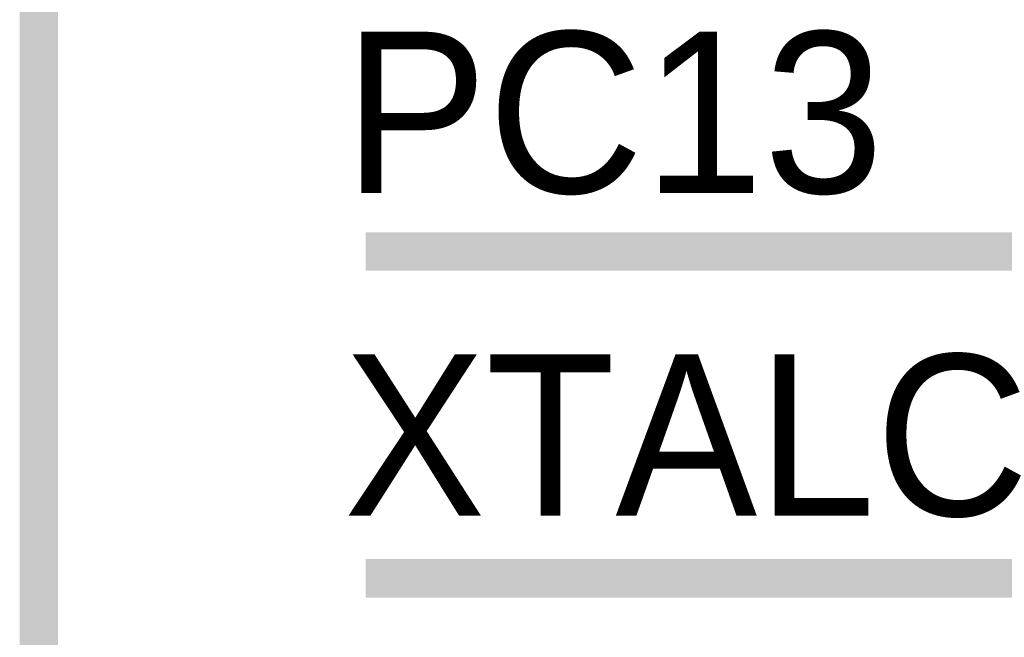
# Model space of a CAD drawing. Header units: inches. Extents: x 0 to 9.5, y -0.01 to 7.51.
# Tile 32 of 59: x 2.94 to 3.25, y 4.26 to 4.45. Entities that reach past the tile are written whole.
import ezdxf

# ---------------------------------------------------------------- set-up
doc = ezdxf.new("R2010")
doc.units = ezdxf.units.IN
doc.header["$MEASUREMENT"] = 0
doc.layers.add('Sheet', color=255, linetype='Continuous')

msp = doc.modelspace()

# ---------------------------------------------------------------- linework, layer by layer
at = {"layer": 'Sheet'}
for points in [[(3.41065, 3.67684, 0.0118, 0.0118, 0), (2.95078, 3.67684, 0.0118, 0.0118, 0), (2.95078, 4.47669, 0.0118, 0.0118, 0)], [(3.41065, 4.37686, 0.0118, 0.0118, 0), (3.05118, 4.37686, 0.0118, 0.0118, 0)], [(3.41065, 4.27641, 0.0118, 0.0118, 0), (3.05118, 4.27641, 0.0118, 0.0118, 0)]]:
    msp.add_lwpolyline(points, format="xyseb", dxfattribs=at)

# ---------------------------------------------------------------- texts
for s, p in [('PC13', (3.04436, 4.39484)), ('XTALC', (3.04436, 4.29563))]:
    msp.add_text(s, height=0.049603, dxfattribs=at).set_placement(p)

doc.saveas('drawing.dxf')
